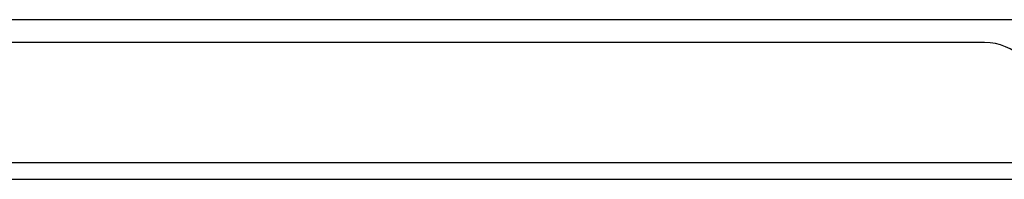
# Model space of a CAD drawing. Header units: inches. Extents: x 9 to 285, y 21 to 142.
# Tile 12 of 140: x 57.214 to 62.957, y 21.348 to 22.282. Entities that reach past the tile are written whole.
import ezdxf

# ---------------------------------------------------------------- set-up
doc = ezdxf.new("R2010")
doc.units = ezdxf.units.IN
doc.header["$MEASUREMENT"] = 0
doc.layers.add('Visible Edges(ANSI)', color=7, linetype='Continuous', lineweight=25)
doc.layers.add('Visible Tangent Edges(ANSI)', color=7, linetype='Continuous', lineweight=25)

msp = doc.modelspace()

# ---------------------------------------------------------------- linework, layer by layer
at = {"layer": 'Visible Edges(ANSI)'}
for p, q in [((48.4479, 22.2821), (63.3221, 22.2821)), ((62.8425, 22.1481), (48.9275, 22.1481)), ((68.5865, 21.3481), (8.9815, 21.3481))]:
    msp.add_line(p, q, dxfattribs=at)
msp.add_arc((62.8425, 21.8361), 0.312, 0, 90, dxfattribs=at)
at = {"layer": 'Visible Tangent Edges(ANSI)'}
msp.add_line((8.9815, 21.4471), (68.5865, 21.4471), dxfattribs=at)

doc.saveas('drawing.dxf')
